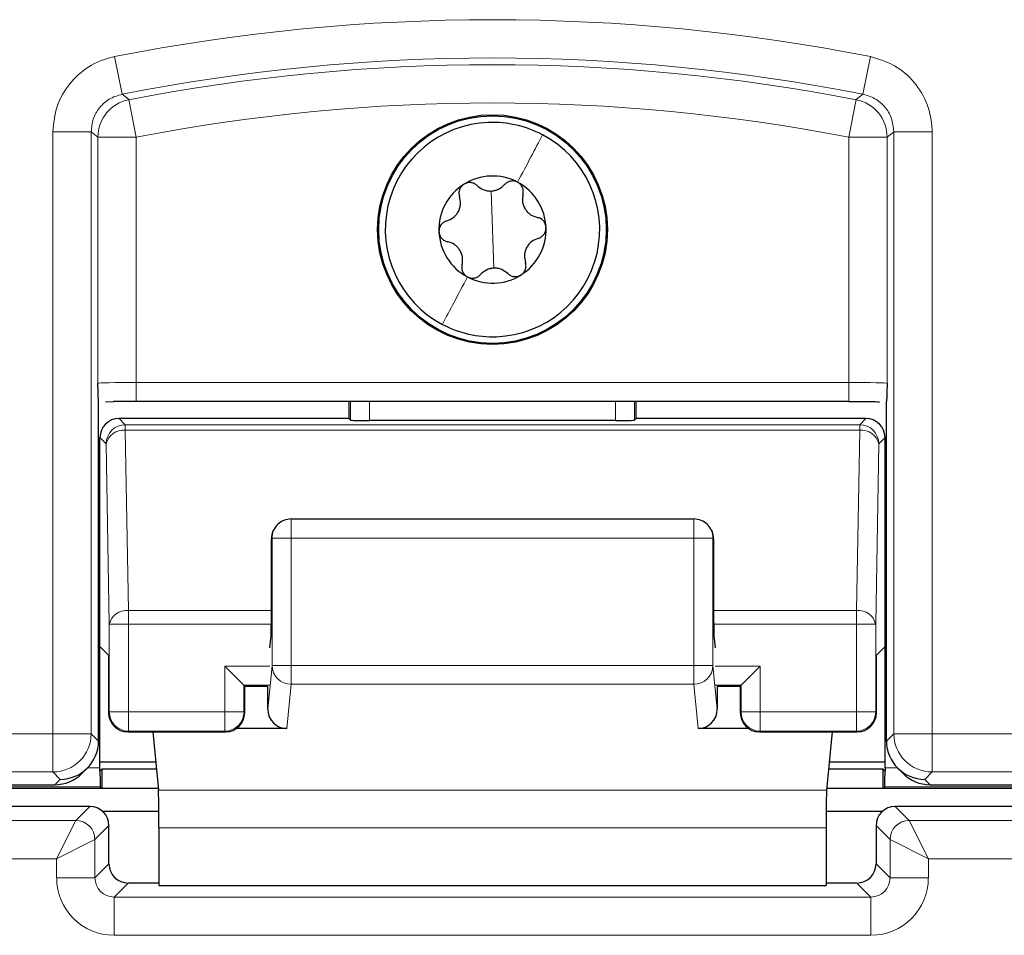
# Paper-space layout 'Blatt3' of a CAD drawing. Header units: millimetres. Extents: x 5 to 418, y 2 to 292.
# Tile 26 of 100: x 102.48 to 106.77, y 185.62 to 189.61. Entities that reach past the tile are written whole.
import ezdxf

# ---------------------------------------------------------------- set-up
doc = ezdxf.new("R2010")
doc.units = ezdxf.units.MM

psp = doc.layouts.new('Blatt3')

# ---------------------------------------------------------------- linework, layer by layer
at = {"color": 7, "linetype": 'Continuous', "lineweight": 18}
for p, q in [((102.8968, 189.4443), (102.929, 189.2808)), ((106.1868, 189.4443), (106.1546, 189.2808)), ((102.9587, 189.2569), (102.9905, 189.0933)), ((106.1249, 189.2569), (106.0931, 189.0933)), ((102.628, 186.4966), (102.628, 189.1173)), ((102.628, 189.1173), (102.7947, 189.1173)), ((102.7947, 189.1173), (102.7947, 186.4966)), ((102.8239, 188.0218), (102.8239, 189.0933)), ((102.8239, 189.0933), (102.9905, 189.0933)), ((102.9905, 189.0933), (102.9905, 188.0261)), ((106.0931, 189.0933), (106.2598, 189.0933)), ((106.0931, 188.0261), (106.0931, 189.0933)), ((106.2598, 189.0933), (106.2598, 188.0218)), ((106.2889, 186.4966), (106.2889, 189.1173)), ((106.4556, 189.1173), (106.2889, 189.1173)), ((106.4556, 189.1173), (106.4556, 186.4966)), ((104.5418, 188.6913), (104.5356, 188.8593)), ((104.5418, 188.6913), (104.548, 188.5233)), ((102.9905, 187.9428), (102.9905, 188.0261)), ((102.9905, 188.0261), (106.0931, 188.0261)), ((106.0931, 187.9428), (106.0931, 188.0261)), ((103.9237, 187.8616), (103.9237, 187.9428)), ((104.007, 187.9428), (104.007, 187.8602)), ((105.0766, 187.8602), (105.0766, 187.9428)), ((105.1599, 187.9428), (105.1599, 187.8616)), ((102.9163, 187.8689), (102.9433, 187.8419)), ((102.9433, 187.8419), (102.9433, 187.8175)), ((102.9433, 187.8419), (106.1403, 187.8419)), ((106.1403, 187.8419), (106.1673, 187.8689)), ((106.1403, 187.8175), (106.1403, 187.8419)), ((102.9433, 187.8175), (102.957, 187.0324)), ((102.9433, 187.8175), (106.1403, 187.8175)), ((106.1266, 187.0324), (106.1403, 187.8175)), ((102.86, 187.7585), (102.833, 187.7856)), ((102.8737, 186.9734), (102.86, 187.7585)), ((106.2236, 187.7585), (106.2099, 186.9734)), ((106.2507, 187.7856), (106.2236, 187.7585)), ((103.6654, 187.3481), (103.6654, 187.4315)), ((105.4182, 187.3481), (105.4182, 187.4315)), ((103.582, 187.3481), (103.5791, 187.3452)), ((103.582, 187.3481), (103.6654, 187.3481)), ((103.582, 186.7938), (103.582, 187.3481)), ((105.4182, 187.3481), (103.6654, 187.3481)), ((103.6654, 187.3481), (103.6654, 186.7938)), ((105.4182, 187.3481), (105.5016, 187.3481)), ((105.4182, 186.7938), (105.4182, 187.3481)), ((105.5016, 187.3481), (105.5016, 186.7938)), ((105.5045, 187.3452), (105.5016, 187.3481)), ((102.957, 187.0324), (102.957, 186.9734)), ((102.957, 187.0324), (103.5791, 187.0324)), ((105.5045, 187.0324), (106.1266, 187.0324)), ((106.1266, 186.9734), (106.1266, 187.0324)), ((102.8737, 186.5913), (102.8737, 186.9734)), ((102.957, 186.9734), (102.8737, 186.9734)), ((102.957, 186.9734), (102.957, 186.5913)), ((102.957, 186.9734), (103.579, 186.9734)), ((105.5046, 186.9734), (106.1266, 186.9734)), ((106.1266, 186.5913), (106.1266, 186.9734)), ((106.2099, 186.9734), (106.1266, 186.9734)), ((106.2099, 186.9734), (106.2099, 186.5913)), ((103.5718, 186.7913), (103.3766, 186.7913)), ((103.3766, 186.5913), (103.3766, 186.7913)), ((103.5637, 186.6032), (103.582, 186.7938)), ((103.582, 186.7938), (103.6654, 186.7938)), ((103.6654, 186.7938), (105.4182, 186.7938)), ((103.6654, 186.7118), (103.6654, 186.7938)), ((105.4182, 186.7938), (105.5016, 186.7938)), ((105.4182, 186.7118), (105.4182, 186.7938)), ((105.5016, 186.7938), (105.5199, 186.6032)), ((105.707, 186.7913), (105.5118, 186.7913)), ((105.707, 186.7913), (105.707, 186.5913)), ((103.5704, 186.7079), (103.4599, 186.7079)), ((103.4599, 186.7079), (103.4599, 186.5913)), ((103.6654, 186.7118), (103.6468, 186.5188)), ((105.4182, 186.7118), (103.6654, 186.7118)), ((105.4368, 186.5188), (105.4182, 186.7118)), ((105.6237, 186.7079), (105.5132, 186.7079)), ((105.6237, 186.5913), (105.6237, 186.7079)), ((102.8705, 186.5881), (102.8737, 186.5913)), ((102.957, 186.5913), (102.8737, 186.5913)), ((102.957, 186.5913), (102.957, 186.5079)), ((102.957, 186.5913), (103.3766, 186.5913)), ((103.3766, 186.5079), (103.3766, 186.5913)), ((103.4599, 186.5913), (103.3766, 186.5913)), ((103.4599, 186.5913), (103.4631, 186.5881)), ((105.6205, 186.5881), (105.6237, 186.5913)), ((105.707, 186.5913), (105.6237, 186.5913)), ((105.707, 186.5913), (105.707, 186.5079)), ((105.707, 186.5913), (106.1266, 186.5913)), ((106.1266, 186.5079), (106.1266, 186.5913)), ((106.2099, 186.5913), (106.1266, 186.5913)), ((106.2099, 186.5913), (106.2131, 186.5881)), ((102.957, 186.5079), (102.9539, 186.5048)), ((102.957, 186.5079), (103.3766, 186.5079)), ((103.3798, 186.5048), (103.3766, 186.5079)), ((105.707, 186.5079), (105.7039, 186.5048)), ((105.707, 186.5079), (106.1266, 186.5079)), ((106.1298, 186.5048), (106.1266, 186.5079)), ((99.4556, 186.4966), (102.628, 186.4966)), ((102.628, 186.4966), (102.7947, 186.4966)), ((102.628, 186.4966), (102.628, 186.3299)), ((102.7947, 186.4966), (102.8267, 186.4645)), ((106.2569, 186.4645), (106.2889, 186.4966)), ((106.2889, 186.4966), (106.4556, 186.4966)), ((106.4556, 186.4966), (109.628, 186.4966)), ((106.4556, 186.3299), (106.4556, 186.4966)), ((102.7797, 186.3486), (102.833, 186.3486)), ((106.2507, 186.3486), (106.3039, 186.3486)), ((102.628, 186.3299), (99.4556, 186.3299)), ((102.66, 186.2979), (102.628, 186.3299)), ((102.6367, 186.2746), (102.66, 186.2979)), ((106.4556, 186.3299), (106.4236, 186.2979)), ((106.4236, 186.2979), (106.4469, 186.2746)), ((109.628, 186.3299), (106.4556, 186.3299)), ((102.8344, 186.2652), (99.3585, 186.2652)), ((105.9962, 186.2505), (103.0874, 186.2505)), ((109.7251, 186.2652), (106.2492, 186.2652)), ((102.7278, 186.1189), (102.7889, 186.18)), ((106.2948, 186.18), (106.3558, 186.1189)), ((99.4558, 186.1189), (102.7278, 186.1189)), ((102.6444, 185.9522), (102.7278, 186.1189)), ((106.3558, 186.1189), (109.6278, 186.1189)), ((106.3558, 186.1189), (106.4392, 185.9522)), ((102.8722, 186.0967), (102.8111, 186.0356)), ((105.9938, 186.0865), (103.0898, 186.0865)), ((106.2725, 186.0356), (106.2114, 186.0967)), ((102.6444, 185.9522), (102.8111, 186.0356)), ((102.8111, 186.0356), (102.8111, 185.8689)), ((106.2725, 186.0356), (106.4392, 185.9522)), ((106.2725, 185.8689), (106.2725, 186.0356)), ((102.6444, 185.9522), (99.4558, 185.9522)), ((102.6444, 185.8689), (102.6444, 185.9522)), ((109.6278, 185.9522), (106.4392, 185.9522)), ((106.4392, 185.9522), (106.4392, 185.8689)), ((102.8111, 185.8689), (102.8722, 185.93)), ((106.2114, 185.93), (106.2725, 185.8689)), ((102.6444, 185.8689), (102.8111, 185.8689)), ((106.4392, 185.8689), (106.2725, 185.8689)), ((102.9555, 185.8466), (102.8944, 185.7856)), ((106.1892, 185.7856), (106.1281, 185.8466)), ((102.8944, 185.6189), (102.8944, 185.7856)), ((102.8944, 185.7856), (106.1892, 185.7856)), ((106.1892, 185.6189), (106.1892, 185.7856)), ((106.1892, 185.6189), (102.8944, 185.6189))]:
    psp.add_line(p, q, dxfattribs=at)
at = {"color": 7, "linetype": 'Continuous', "lineweight": 25}
for p, q in [((102.8267, 186.4646), (102.8267, 187.9431)), ((102.8569, 187.9421), (102.8929, 187.9423)), ((106.0931, 187.9428), (102.9905, 187.9428)), ((103.9164, 187.9428), (103.9164, 187.8689)), ((105.1672, 187.8689), (105.1672, 187.9428)), ((106.2569, 186.4646), (106.2569, 187.9431)), ((103.9164, 187.8689), (102.9163, 187.8689)), ((103.9237, 187.8616), (103.9164, 187.8689)), ((105.0766, 187.8602), (104.007, 187.8602)), ((105.1672, 187.8689), (105.1599, 187.8616)), ((106.1673, 187.8689), (105.1672, 187.8689)), ((102.833, 186.8759), (102.833, 187.7856)), ((106.2507, 186.8759), (106.2507, 187.7856)), ((103.6064, 187.4071), (103.6039, 187.4046)), ((103.6654, 187.4315), (105.4182, 187.4315)), ((105.4797, 187.4046), (105.4772, 187.4071)), ((103.5791, 187.0047), (103.5791, 187.3452)), ((105.5045, 187.3452), (105.5045, 187.0047)), ((103.5718, 186.8702), (103.5779, 186.9223)), ((105.5057, 186.9223), (105.5118, 186.8702)), ((102.8705, 186.8383), (102.833, 186.8759)), ((102.833, 186.3486), (102.833, 186.8759)), ((106.2507, 186.8759), (106.2131, 186.8383)), ((106.2507, 186.3486), (106.2507, 186.8759)), ((102.8705, 186.8383), (102.8705, 186.5881)), ((106.2131, 186.5881), (106.2131, 186.8383)), ((103.3766, 186.7913), (103.4599, 186.7079)), ((105.6237, 186.7079), (105.707, 186.7913)), ((103.4599, 186.7079), (103.4631, 186.7048)), ((103.4631, 186.5881), (103.4631, 186.7048)), ((103.5643, 186.7018), (103.4631, 186.7018)), ((103.5637, 186.6032), (103.5637, 186.7018)), ((105.6205, 186.7018), (105.5193, 186.7018)), ((105.5199, 186.7018), (105.5199, 186.6032)), ((105.6237, 186.7079), (105.6205, 186.7048)), ((105.6205, 186.7048), (105.6205, 186.5881)), ((102.9539, 186.5048), (103.3798, 186.5048)), ((103.0629, 186.5048), (103.0874, 186.2505)), ((103.6468, 186.5188), (103.4259, 186.5188)), ((105.6577, 186.5188), (105.4368, 186.5188)), ((105.7039, 186.5048), (106.1298, 186.5048)), ((106.0207, 186.5048), (105.9962, 186.2505)), ((102.8267, 186.4645), (102.8267, 186.4646)), ((106.2569, 186.4645), (106.2569, 186.4646)), ((102.7546, 186.3235), (102.7779, 186.3468)), ((102.8329, 186.3335), (102.833, 186.3335)), ((102.833, 186.3745), (103.0755, 186.3745)), ((102.8417, 186.3422), (102.833, 186.3335)), ((103.0786, 186.3422), (102.8417, 186.3422)), ((102.8417, 186.3422), (102.8417, 186.2579)), ((106.2419, 186.3422), (106.005, 186.3422)), ((106.0081, 186.3745), (106.2507, 186.3745)), ((106.2419, 186.2579), (106.2419, 186.3422)), ((106.2506, 186.3335), (106.2419, 186.3422)), ((106.2506, 186.3335), (106.2507, 186.3335)), ((106.3057, 186.3468), (106.329, 186.3235)), ((99.2918, 186.2746), (102.6367, 186.2746)), ((102.8417, 186.2579), (102.0473, 186.2579)), ((102.8417, 186.2579), (102.8344, 186.2652)), ((103.0867, 186.2579), (102.8417, 186.2579)), ((106.2419, 186.2579), (105.9969, 186.2579)), ((106.2492, 186.2652), (106.2419, 186.2579)), ((107.0363, 186.2579), (106.2419, 186.2579)), ((106.4469, 186.2746), (109.7918, 186.2746)), ((102.7889, 186.18), (99.3947, 186.18)), ((109.6889, 186.18), (106.2948, 186.18)), ((103.0895, 186.1575), (102.8458, 186.1575)), ((106.2378, 186.1575), (105.9941, 186.1575)), ((102.8722, 185.93), (102.8722, 186.0967)), ((103.0898, 186.0865), (103.0898, 185.8351)), ((105.9938, 186.0865), (105.9938, 185.8351)), ((106.2114, 186.0967), (106.2114, 185.93)), ((103.0898, 185.8466), (102.9555, 185.8466)), ((103.0898, 185.8351), (105.9938, 185.8351)), ((106.1281, 185.8466), (105.9938, 185.8466))]:
    psp.add_line(p, q, dxfattribs=at)
at = {"color": 7, "linetype": 'Continuous', "lineweight": 18, "flags": 128}
for points in [[(102.929, 189.2808), (102.935, 189.276), (102.9587, 189.2569)], [(106.1249, 189.2569), (106.1308, 189.2617), (106.1546, 189.2808)], [(102.8239, 189.0933), (102.8092, 189.1053), (102.7947, 189.1173)], [(106.2889, 189.1173), (106.2744, 189.1053), (106.2598, 189.0933)]]:
    psp.add_lwpolyline(points, dxfattribs=at)
at = {"color": 7, "linetype": 'Continuous', "lineweight": 25}
for radius in [0.5, 0.4953]:
    psp.add_circle((104.5418, 188.6913), radius, dxfattribs=at)
at = {"color": 7, "linetype": 'Continuous', "lineweight": 18}
for centre, radius, start, end in [((104.5418, 181.1079), 8.4971, 78.83718, 101.16282), ((104.5418, 181.1079), 8.3305, 78.83718, 101.16282), ((104.5418, 181.1079), 8.3013, 79.00614, 100.99386), ((102.9906, 189.0932), 0.1667, 101.01, 179.9839), ((106.0931, 189.0932), 0.1667, 0.0161, 78.99), ((104.5418, 181.1079), 8.1346, 79.00614, 100.99386), ((102.9434, 187.7585), 0.0834, 90.0204, 179.9796), ((106.1403, 187.7585), 0.0834, 0.0204, 89.9796), ((102.9338, 187.7425), 0.0755, 82.7749, 167.7621), ((106.1498, 187.7425), 0.0755, 12.2379, 97.2251), ((103.6653, 187.3482), 0.0833, 135.0015, 180.0196), ((105.4183, 187.3482), 0.0833, 359.9804, 44.9985), ((102.9475, 186.9574), 0.0755, 82.7749, 167.7621), ((106.1361, 186.9574), 0.0755, 12.2379, 97.2251), ((103.665, 186.7947), 0.083, 180.6709, 270.2464), ((105.4186, 186.7947), 0.083, 269.7536, 359.3291), ((102.9571, 186.5913), 0.0834, 180.0204, 269.9796), ((103.3766, 186.5913), 0.0834, 270.0204, 359.9796), ((105.7071, 186.5913), 0.0834, 180.0204, 269.9796), ((106.1266, 186.5913), 0.0834, 270.0204, 359.9796), ((102.628, 186.4966), 0.1667, 270.0204, 359.9796), ((106.4556, 186.4966), 0.1667, 180.0204, 269.9796), ((102.7277, 186.0355), 0.0834, 0.0204, 89.9796), ((106.3559, 186.0355), 0.0834, 90.0204, 179.9796)]:
    psp.add_arc(centre, radius, start, end, dxfattribs=at)
at = {"color": 7, "linetype": 'Continuous', "lineweight": 25}
for centre, radius, start, end in [((104.5418, 188.6913), 0.4667, 92.1245, 242.1245), ((104.5418, 188.6913), 0.4667, 62.1245, 92.1245), ((104.5418, 188.6913), 0.4667, 272.1245, 62.1245), ((104.5418, 188.6913), 0.2333, 62.1245, 122.1245), ((104.5418, 188.6913), 0.2333, 122.1245, 182.1245), ((104.5418, 188.6913), 0.2333, 2.1245, 62.1245), ((104.5418, 188.6913), 0.2333, 302.1245, 2.1245), ((104.5418, 188.6913), 0.2333, 182.1245, 242.1245), ((104.5418, 188.6913), 0.2333, 242.1245, 302.1245), ((104.5418, 188.6913), 0.4667, 242.1245, 272.1245), ((103.6654, 187.3481), 0.0833, 90, 135), ((105.4182, 187.3481), 0.0833, 45, 90), ((102.9539, 186.5881), 0.0834, 180.0204, 269.9796), ((103.3797, 186.5881), 0.0834, 270.0204, 359.9796), ((105.7039, 186.5881), 0.0834, 180.0204, 269.9796), ((106.1297, 186.5881), 0.0834, 270.0204, 359.9796), ((102.7888, 186.0966), 0.0834, 0.0204, 89.9796), ((106.2948, 186.0966), 0.0834, 90.0204, 179.9796)]:
    psp.add_arc(centre, radius, start, end, dxfattribs=at)
at = {"color": 7, "linetype": 'Continuous', "lineweight": 18}
for centre, major_axis, ratio, start_param, end_param in [((102.9905, 188.0217), (0.1667, 0), 0.026183, 1.570796, 3.124139), ((106.0931, 188.0217), (0.1667, 0), 0.026183, 0.017453, 1.570796), ((102.8945, 185.869), (-0.1768, -0.1768), 0.999695, 5.497939, 7.068431), ((102.8945, 185.869), (0.059, 0.059), 0.998479, 2.356347, 3.926839), ((106.1891, 185.869), (0.1768, -0.1768), 0.999695, 5.497939, 7.068431), ((106.1891, 185.869), (0.059, -0.059), 0.998479, 5.497939, 7.068431)]:
    psp.add_ellipse(centre, major_axis=major_axis, ratio=ratio, start_param=start_param, end_param=end_param, dxfattribs=at)
at = {"color": 7, "linetype": 'Continuous', "lineweight": 25}
for centre, major_axis, ratio, start_param, end_param in [((102.9905, 187.9384), (0.25, 0), 0.017455, 1.570796, 1.979484), ((102.9163, 187.7856), (0.0589, -0.0589), 0.999695, 2.356347, 3.926839), ((104.007, 187.8616), (0.0833, 0), 0.017455, 3.159046, 4.712389), ((105.0766, 187.8616), (0.0833, 0), 0.017455, 4.712389, 6.265732), ((106.1673, 187.7856), (-0.0589, -0.0589), 0.999695, 2.356347, 3.926839), ((103.6639, 187.3467), (0.0786, 0.0326), 0.975619, 1.972298, 2.740091), ((105.4197, 187.3467), (0.0786, -0.0326), 0.975619, 0.401502, 1.169294), ((103.6625, 187.3452), (0.0589, 0.0589), 0.999695, 2.338589, 2.356347), ((105.4212, 187.3452), (0.0589, -0.0589), 0.999695, 0.785246, 0.803004), ((103.5777, 187.0047), (0, 0.0833), 0.017455, 3.291109, 4.712389), ((105.506, 187.0047), (0, 0.0833), 0.017455, 1.570796, 2.992077), ((103.647, 186.6034), (-0.0081, -0.0843), 0.983821, 4.809961, 6.377644), ((105.4366, 186.6034), (-0.0081, 0.0843), 0.983821, 3.047134, 4.614817), ((102.66, 186.4646), (0.1667, 0), 0.999695, 4.712389, 6.282881), ((106.4236, 186.4646), (0.1667, 0), 0.999695, 3.141897, 4.712389), ((102.8315, 186.3486), (0, 0.0833), 0.017455, 4.530512, 4.712389), ((102.8344, 186.3486), (0, 0.0833), 0.017455, 1.752673, 3.124139), ((106.2492, 186.3486), (0, 0.0833), 0.017455, 3.159046, 4.530512), ((106.2521, 186.3486), (0, 0.0833), 0.017455, 1.570796, 1.752673), ((102.6367, 186.4413), (0.1179, 0.1179), 0.999695, 3.926839, 4.712389), ((106.4469, 186.4413), (0.1179, -0.1179), 0.999695, 4.712389, 5.497939), ((103.0869, 186.0865), (0, 0.1667), 0.017455, 4.712389, 6.103873), ((105.9967, 186.0865), (0, 0.1667), 0.017455, 0.179312, 1.570796), ((102.9556, 185.93), (0.059, 0.059), 0.998479, 2.356347, 3.926839), ((106.128, 185.93), (0.059, -0.059), 0.998479, 5.497939, 7.068431)]:
    psp.add_ellipse(centre, major_axis=major_axis, ratio=ratio, start_param=start_param, end_param=end_param, dxfattribs=at)
at = {"color": 7, "linetype": 'Continuous', "lineweight": 18}
for points, knots in [([(102.8968, 189.4443), (102.8939, 189.4437), (102.8545, 189.4356), (102.7811, 189.4053), (102.6965, 189.3295), (102.6391, 189.2298), (102.6317, 189.1548), (102.628, 189.1173)], [0, 0, 0, 0, 0.019366, 0.264509, 0.509654, 0.754828, 1, 1, 1, 1]), ([(106.4556, 189.1173), (106.4556, 189.1203), (106.4552, 189.1605), (106.4397, 189.2384), (106.3818, 189.336), (106.295, 189.4117), (106.2229, 189.4334), (106.1868, 189.4443)], [0, 0, 0, 0, 0.019366, 0.264509, 0.509654, 0.754828, 1, 1, 1, 1]), ([(102.7947, 189.1173), (102.7965, 189.1361), (102.8002, 189.1736), (102.8289, 189.2232), (102.8721, 189.2632), (102.9096, 189.2748), (102.929, 189.2808)], [0, 0, 0, 0, 0.245266, 0.490493, 0.73569, 1, 1, 1, 1]), ([(106.1546, 189.2808), (106.1726, 189.2754), (106.2087, 189.2645), (106.2518, 189.2267), (106.2827, 189.1766), (106.2868, 189.1376), (106.2889, 189.1173)], [0, 0, 0, 0, 0.245266, 0.490493, 0.73569, 1, 1, 1, 1])]:
    psp.add_open_spline(points, degree=3, knots=knots, dxfattribs=at)
for points in [[(104.76, 189.1038), (104.7436, 189.0728), (104.7108, 189.0108), (104.6709, 188.9353), (104.6509, 188.8975)], [(104.3236, 188.2788), (104.34, 188.3098), (104.3728, 188.3718), (104.4127, 188.4473), (104.4327, 188.485)]]:
    psp.add_open_spline(points, degree=3, dxfattribs=at)
at = {"color": 7, "linetype": 'Continuous', "lineweight": 25}
for points, knots in [([(104.4177, 188.8889), (104.4134, 188.8855), (104.4047, 188.8787), (104.3974, 188.8641), (104.3949, 188.8487), (104.3972, 188.8391), (104.3984, 188.8343)], [0, 0, 0, 0, 0.249237, 0.499727, 0.749344, 1, 1, 1, 1]), ([(104.4753, 188.8826), (104.4715, 188.8858), (104.4639, 188.892), (104.4489, 188.8964), (104.4325, 188.8962), (104.4227, 188.8913), (104.4177, 188.8889)], [0, 0, 0, 0, 0.250793, 0.49974, 0.74994, 1, 1, 1, 1]), ([(104.4753, 188.8826), (104.4835, 188.876), (104.496, 188.8661), (104.5179, 188.86), (104.5355, 188.8586), (104.5528, 188.8612), (104.5745, 188.8689), (104.5862, 188.8798), (104.594, 188.887)], [0, 0, 0, 0, 0.249088, 0.37422, 0.498835, 0.623937, 0.749713, 1, 1, 1, 1]), ([(104.6509, 188.8975), (104.6458, 188.8996), (104.6356, 188.9037), (104.6193, 188.9027), (104.6047, 188.8972), (104.5975, 188.8904), (104.594, 188.887)], [0, 0, 0, 0, 0.249234, 0.499727, 0.749346, 1, 1, 1, 1]), ([(104.6743, 188.8446), (104.6751, 188.8494), (104.6767, 188.8591), (104.673, 188.8743), (104.6646, 188.8884), (104.6555, 188.8945), (104.6509, 188.8975)], [0, 0, 0, 0, 0.2508512, 0.4998193, 0.7499945, 1, 1, 1, 1]), ([(104.3428, 188.7293), (104.3527, 188.7332), (104.3675, 188.739), (104.3838, 188.755), (104.3938, 188.7694), (104.4002, 188.7858), (104.4043, 188.8084), (104.4007, 188.824), (104.3984, 188.8343)], [0, 0, 0, 0, 0.2491414, 0.3742754, 0.4988808, 0.6239708, 0.7497353, 1, 1, 1, 1]), ([(104.6743, 188.8446), (104.6727, 188.8341), (104.6703, 188.8184), (104.676, 188.7963), (104.6835, 188.7804), (104.6945, 188.7667), (104.712, 188.7518), (104.7273, 188.7471), (104.7374, 188.744)], [0, 0, 0, 0, 0.249139, 0.374273, 0.498879, 0.623969, 0.749734, 1, 1, 1, 1]), ([(104.775, 188.6999), (104.7742, 188.7054), (104.7727, 188.7162), (104.7637, 188.7299), (104.7516, 188.7398), (104.7422, 188.7426), (104.7374, 188.744)], [0, 0, 0, 0, 0.249234, 0.499727, 0.749346, 1, 1, 1, 1]), ([(104.3428, 188.7293), (104.3382, 188.7276), (104.329, 188.7241), (104.3177, 188.7133), (104.3097, 188.6991), (104.309, 188.6881), (104.3086, 188.6826)], [0, 0, 0, 0, 0.250853, 0.499822, 0.749997, 1, 1, 1, 1]), ([(104.7408, 188.6532), (104.7454, 188.655), (104.7546, 188.6584), (104.7659, 188.6692), (104.7739, 188.6835), (104.7746, 188.6944), (104.775, 188.6999)], [0, 0, 0, 0, 0.250853, 0.499822, 0.749997, 1, 1, 1, 1]), ([(104.3086, 188.6826), (104.3094, 188.6772), (104.3109, 188.6663), (104.3199, 188.6527), (104.332, 188.6427), (104.3415, 188.64), (104.3462, 188.6386)], [0, 0, 0, 0, 0.249234, 0.499727, 0.749346, 1, 1, 1, 1]), ([(104.7408, 188.6532), (104.7309, 188.6494), (104.7161, 188.6436), (104.6998, 188.6276), (104.6898, 188.6131), (104.6834, 188.5967), (104.6793, 188.5742), (104.6829, 188.5586), (104.6852, 188.5482)], [0, 0, 0, 0, 0.249141, 0.374275, 0.498881, 0.623971, 0.749735, 1, 1, 1, 1]), ([(104.4094, 188.538), (104.4109, 188.5485), (104.4133, 188.5642), (104.4077, 188.5863), (104.4001, 188.6021), (104.3891, 188.6159), (104.3716, 188.6307), (104.3564, 188.6354), (104.3462, 188.6386)], [0, 0, 0, 0, 0.249139, 0.374273, 0.498879, 0.623969, 0.749734, 1, 1, 1, 1]), ([(104.4094, 188.538), (104.4085, 188.5331), (104.4069, 188.5234), (104.4106, 188.5082), (104.419, 188.4942), (104.4281, 188.4881), (104.4327, 188.485)], [0, 0, 0, 0, 0.250851, 0.499819, 0.749995, 1, 1, 1, 1]), ([(104.6083, 188.4999), (104.6001, 188.5065), (104.5876, 188.5165), (104.5657, 188.5226), (104.5482, 188.524), (104.5308, 188.5214), (104.5091, 188.5136), (104.4974, 188.5028), (104.4896, 188.4955)], [0, 0, 0, 0, 0.2490881, 0.3742197, 0.4988353, 0.623937, 0.7497132, 1, 1, 1, 1]), ([(104.6659, 188.4937), (104.6702, 188.497), (104.6789, 188.5038), (104.6862, 188.5184), (104.6887, 188.5339), (104.6864, 188.5434), (104.6852, 188.5482)], [0, 0, 0, 0, 0.2492369, 0.4997272, 0.7493439, 1, 1, 1, 1]), ([(104.4327, 188.485), (104.4378, 188.483), (104.448, 188.4788), (104.4643, 188.4798), (104.479, 188.4853), (104.4861, 188.4921), (104.4896, 188.4955)], [0, 0, 0, 0, 0.249234, 0.499727, 0.749346, 1, 1, 1, 1]), ([(104.6083, 188.4999), (104.6121, 188.4968), (104.6197, 188.4906), (104.6347, 188.4862), (104.6511, 188.4864), (104.6609, 188.4912), (104.6659, 188.4937)], [0, 0, 0, 0, 0.250793, 0.49974, 0.74994, 1, 1, 1, 1]), ([(102.8267, 187.9431), (102.8267, 187.9435), (102.8265, 187.9448), (102.8263, 187.9482), (102.8259, 187.9545), (102.8256, 187.9619), (102.8252, 187.9721), (102.8248, 187.9858), (102.8243, 188.0035), (102.824, 188.0161), (102.8239, 188.0216), (102.8239, 188.0218)], [0, 0, 0, 0, 0.047373, 0.142664, 0.251155, 0.385087, 0.460731, 0.631551, 0.841242, 0.994251, 1, 1, 1, 1]), ([(106.2598, 188.0218), (106.2597, 188.0216), (106.2595, 188.0109), (106.2589, 187.9898), (106.2582, 187.9657), (106.2575, 187.9497), (106.2571, 187.9453), (106.2569, 187.9431)], [0, 0, 0, 0, 0.005751, 0.309684, 0.615014, 0.805547, 1, 1, 1, 1]), ([(106.0931, 187.9427), (106.1127, 187.9427), (106.1602, 187.9427), (106.202, 187.9423), (106.2266, 187.942)], [0, 0, 0, 0, 0.411358, 1, 1, 1, 1])]:
    psp.add_open_spline(points, degree=3, knots=knots, dxfattribs=at)

doc.saveas('drawing.dxf')
